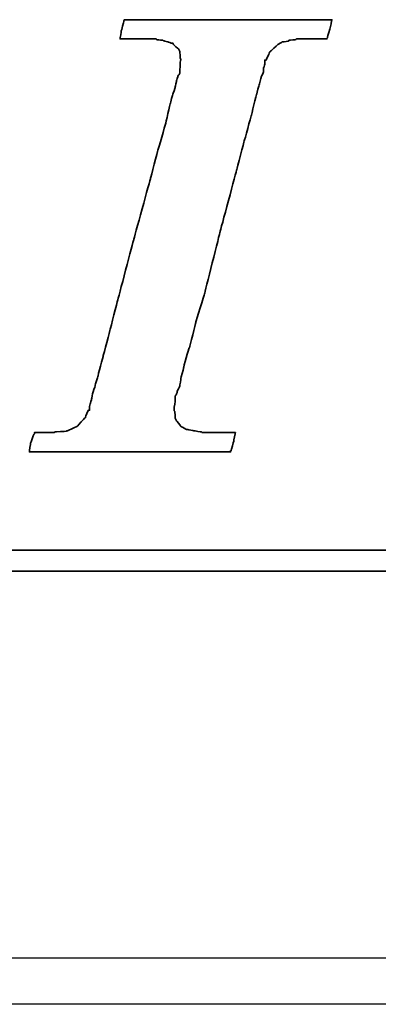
# Model space of a CAD drawing. Header units: millimetres. Extents: x 2891 to 6329, y -1599 to 860.
# Tile 83 of 256: x 3741.82 to 3745.7, y -1258.82 to -1248.18. Entities that reach past the tile are written whole.
import ezdxf

# ---------------------------------------------------------------- set-up
doc = ezdxf.new("R2010")
doc.units = ezdxf.units.MM
doc.layers.get('0').update_dxf_attribs({"linetype": 'CONTINUOUS'})
doc.layers.add('DIM', color=4, linetype='CONTINUOUS')
doc.layers.add('layer 1', color=7, linetype='CONTINUOUS')

# ---------------------------------------------------------------- blocks, each defined once
blk = doc.blocks.new('TBI MOTION logo(完整正式版)')
at = {"layer": 'layer 1', "color": 22, "lineweight": 35}
for points, knots in [([(-40.59125, -7.94375), (-40.59125, -7.94375), (-40.97375, -7.94375), (-40.97375, -7.94375), (-40.97375, -7.94375), (-40.97375, -7.94375), (-41.38125, -7.94375), (-41.38125, -7.94375), (-41.38125, -7.94375), (-41.38125, -7.94375), (-41.54875, -7.94375), (-41.54875, -7.94375), (-41.54875, -7.94375), (-41.54875, -7.94375), (-41.59875, -7.94375), (-41.59875, -7.94375), (-41.59875, -7.94375), (-41.59875, -7.94375), (-41.88375, -7.94375), (-41.88375, -7.94375), (-41.88375, -7.94375), (-41.88375, -7.94375), (-41.90875, -7.91875), (-41.90875, -7.91875), (-41.90875, -7.91875), (-41.90875, -7.91875), (-42.19875, -7.87125), (-42.19875, -7.87125), (-42.19875, -7.87125), (-42.19875, -7.87125), (-42.43875, -7.82375), (-42.43875, -7.82375), (-42.43875, -7.82375), (-42.43875, -7.82375), (-42.45875, -7.82375), (-42.45875, -7.82375), (-42.45875, -7.82375), (-42.45875, -7.82375), (-42.48625, -7.82375), (-42.48625, -7.82375), (-42.48625, -7.82375), (-42.48625, -7.82375), (-42.67625, -7.72375), (-42.67625, -7.72375), (-42.67625, -7.72375), (-42.67625, -7.72375), (-42.70125, -7.70375), (-42.70125, -7.70375), (-42.70125, -7.70375), (-42.70125, -7.70375), (-42.72375, -7.67875), (-42.72375, -7.67875), (-42.72375, -7.67875), (-42.72375, -7.67875), (-42.86875, -7.48875), (-42.86875, -7.48875), (-42.86875, -7.48875), (-42.86875, -7.48875), (-42.89375, -7.43875), (-42.89375, -7.43875), (-42.89375, -7.43875), (-42.89375, -7.43875), (-42.91875, -7.38875), (-42.91875, -7.38875), (-42.91875, -7.38875), (-42.91875, -7.38875), (-42.93875, -7.12875), (-42.93875, -7.12875), (-42.93875, -7.12875), (-42.93875, -7.12875), (-42.96375, -7.10375), (-42.96375, -7.10375), (-42.96375, -7.10375), (-42.96375, -7.10375), (-42.96375, -7.05375), (-42.96375, -7.05375), (-42.96375, -7.05375), (-42.96375, -7.05375), (-42.96375, -7.00875), (-42.96375, -7.00875), (-42.96375, -7.00875), (-42.96375, -7.00875), (-42.91875, -6.69625), (-42.91875, -6.69625), (-42.91875, -6.69625), (-42.91875, -6.69625), (-42.91875, -6.62375), (-42.91875, -6.62375), (-42.91875, -6.62375), (-42.91875, -6.62375), (-42.91875, -6.59625), (-42.91875, -6.59625), (-42.91875, -6.59625), (-42.91875, -6.59625), (-42.91875, -6.57375), (-42.91875, -6.57375), (-42.91875, -6.57375), (-42.91875, -6.57375), (-42.91875, -6.52875), (-42.91875, -6.52875), (-42.91875, -6.52875), (-42.91875, -6.52875), (-42.89375, -6.50375), (-42.89375, -6.50375), (-42.89375, -6.50375), (-42.89375, -6.50375), (-42.84375, -6.38375), (-42.84375, -6.38375), (-42.84375, -6.38375), (-42.84375, -6.38375), (-42.84375, -6.35875), (-42.84375, -6.35875), (-42.84375, -6.35875), (-42.84375, -6.35875), (-42.74625, -6.14375), (-42.74625, -6.14375), (-42.74625, -6.14375), (-42.74625, -6.14375), (-42.70125, -5.85375), (-42.70125, -5.85375), (-42.70125, -5.85375), (-42.70125, -5.85375), (-42.60375, -5.47125), (-42.60375, -5.47125), (-42.60375, -5.47125), (-42.60375, -5.47125), (-42.60375, -5.44875), (-42.60375, -5.44875), (-42.60375, -5.44875), (-42.60375, -5.44875), (-42.38875, -4.67875), (-42.38875, -4.67875), (-42.38875, -4.67875), (-42.38875, -4.67875), (-42.36375, -4.65375), (-42.36375, -4.65375), (-42.36375, -4.65375), (-42.36375, -4.65375), (-42.12375, -3.69625), (-42.12375, -3.69625), (-42.12375, -3.69625), (-42.12375, -3.69625), (-42.12375, -3.67374), (-42.12375, -3.67374), (-42.12375, -3.67374), (-42.12375, -3.67374), (-41.78875, -2.59374), (-41.78875, -2.59374), (-41.78875, -2.59374), (-41.78875, -2.59374), (-41.18875, -0.19375), (-41.18875, -0.19375), (-41.18875, -0.19375), (-41.18875, -0.19375), (-40.54375, 2.20624), (-40.54375, 2.20624), (-40.54375, 2.20624), (-40.54375, 2.20624), (-40.25375, 3.30875), (-40.25375, 3.30875), (-40.25375, 3.30875), (-40.25375, 3.30875), (-39.98875, 4.27125), (-39.98875, 4.27125), (-39.98875, 4.27125), (-39.98875, 4.27125), (-39.77375, 5.13125), (-39.77375, 5.13125), (-39.77375, 5.13125), (-39.77375, 5.13125), (-39.67875, 5.47125), (-39.67875, 5.47125), (-39.67875, 5.47125), (-39.67875, 5.47125), (-39.60375, 5.75625), (-39.60375, 5.75625), (-39.60375, 5.75625), (-39.60375, 5.75625), (-39.60375, 5.78125), (-39.60375, 5.78125), (-39.60375, 5.78125), (-39.60375, 5.78125), (-39.50875, 5.97125), (-39.50875, 5.97125), (-39.50875, 5.97125), (-39.50875, 5.97125), (-39.50875, 6.13875), (-39.50875, 6.13875), (-39.50875, 6.13875), (-39.50875, 6.13875), (-39.48625, 6.16625), (-39.48625, 6.16625), (-39.48625, 6.16625), (-39.48625, 6.16625), (-39.46125, 6.28625), (-39.46125, 6.28625), (-39.46125, 6.28625), (-39.46125, 6.28625), (-39.46125, 6.42625), (-39.46125, 6.42625), (-39.46125, 6.42625), (-39.46125, 6.42625), (-39.41375, 6.42625), (-39.41375, 6.42625), (-39.41375, 6.42625), (-39.41375, 6.42625), (-39.29375, 6.69125), (-39.29375, 6.69125), (-39.29375, 6.69125), (-39.29375, 6.69125), (-39.26875, 6.74125), (-39.26875, 6.74125), (-39.26875, 6.74125), (-39.26875, 6.74125), (-39.24375, 6.76625), (-39.24375, 6.76625), (-39.24375, 6.76625), (-39.24375, 6.76625), (-38.98375, 7.00624), (-38.98375, 7.00624), (-38.98375, 7.00624), (-38.98375, 7.00624), (-38.95625, 7.02624), (-38.95625, 7.02624), (-38.95625, 7.02624), (-38.95625, 7.02624), (-38.78875, 7.12624), (-38.78875, 7.12624), (-38.78875, 7.12624), (-38.78875, 7.12624), (-38.76375, 7.12624), (-38.76375, 7.12624), (-38.76375, 7.12624), (-38.76375, 7.12624), (-38.74375, 7.12624), (-38.74375, 7.12624), (-38.74375, 7.12624), (-38.74375, 7.12624), (-38.52875, 7.17125), (-38.52875, 7.17125), (-38.52875, 7.17125), (-38.52875, 7.17125), (-38.52875, 7.19624), (-38.52875, 7.19624), (-38.52875, 7.19624), (-38.52875, 7.19624), (-38.50375, 7.19624), (-38.50375, 7.19624), (-38.50375, 7.19624), (-38.50375, 7.19624), (-38.26125, 7.21875), (-38.26125, 7.21875), (-38.26125, 7.21875), (-38.26125, 7.21875), (-38.23875, 7.24624), (-38.23875, 7.24624), (-38.23875, 7.24624), (-38.23875, 7.24624), (-38.21625, 7.24624), (-38.21625, 7.24624), (-38.21625, 7.24624), (-38.21625, 7.24624), (-38.18875, 7.24624), (-38.18875, 7.24624), (-38.18875, 7.24624), (-38.18875, 7.24624), (-37.90375, 7.24624), (-37.90375, 7.24624), (-37.90375, 7.24624), (-37.90375, 7.24624), (-37.85375, 7.24624), (-37.85375, 7.24624), (-37.85375, 7.24624), (-37.85375, 7.24624), (-37.75875, 7.24624), (-37.75875, 7.24624), (-37.75875, 7.24624), (-37.75875, 7.24624), (-37.42375, 7.24624), (-37.42375, 7.24624), (-37.42375, 7.24624), (-37.42375, 7.24624), (-37.08875, 7.24624), (-37.08875, 7.24624), (-37.08875, 7.24624), (-37.08875, 7.24624), (-37.06375, 7.24624), (-37.06375, 7.24624), (-37.06375, 7.24624), (-37.06375, 7.24624), (-37.06375, 7.26624), (-37.06375, 7.26624), (-37.06375, 7.26624), (-37.06375, 7.26624), (-37.03875, 7.29125), (-37.03875, 7.29125), (-37.03875, 7.29125), (-37.03875, 7.29125), (-37.03875, 7.31625), (-37.03875, 7.31625), (-37.03875, 7.31625), (-37.03875, 7.31625), (-36.94125, 7.67625), (-36.94125, 7.67625), (-36.94125, 7.67625), (-36.94125, 7.67625), (-36.86875, 7.98625), (-36.86875, 7.98625), (-36.86875, 7.98625), (-36.86875, 7.98625), (-36.98875, 7.98625), (-36.98875, 7.98625), (-36.98875, 7.98625), (-36.98875, 7.98625), (-37.42375, 7.98625), (-37.42375, 7.98625), (-37.42375, 7.98625), (-37.42375, 7.98625), (-37.94875, 7.98625), (-37.94875, 7.98625), (-37.94875, 7.98625), (-37.94875, 7.98625), (-38.57375, 7.98625), (-38.57375, 7.98625), (-38.57375, 7.98625), (-38.57375, 7.98625), (-39.29375, 7.98625), (-39.29375, 7.98625), (-39.29375, 7.98625), (-39.29375, 7.98625), (-40.82875, 7.98625), (-40.82875, 7.98625), (-40.82875, 7.98625), (-40.82875, 7.98625), (-42.36375, 7.98625), (-42.36375, 7.98625), (-42.36375, 7.98625), (-42.36375, 7.98625), (-43.08375, 7.98625), (-43.08375, 7.98625), (-43.08375, 7.98625), (-43.08375, 7.98625), (-43.70875, 7.98625), (-43.70875, 7.98625), (-43.70875, 7.98625), (-43.70875, 7.98625), (-44.23375, 7.98625), (-44.23375, 7.98625), (-44.23375, 7.98625), (-44.23375, 7.98625), (-44.66875, 7.98625), (-44.66875, 7.98625), (-44.66875, 7.98625), (-44.66875, 7.98625), (-44.88375, 7.98625), (-44.88375, 7.98625), (-44.88375, 7.98625), (-44.88375, 7.98625), (-44.90875, 7.94125), (-44.90875, 7.94125), (-44.90875, 7.94125), (-44.90875, 7.94125), (-44.90875, 7.91625), (-44.90875, 7.91625), (-44.90875, 7.91625), (-44.90875, 7.91625), (-45.00375, 7.55625), (-45.00375, 7.55625), (-45.00375, 7.55625), (-45.00375, 7.55625), (-45.05375, 7.24624), (-45.05375, 7.24624), (-45.05375, 7.24624), (-45.05375, 7.24624), (-44.61875, 7.24624), (-44.61875, 7.24624), (-44.61875, 7.24624), (-44.61875, 7.24624), (-44.11375, 7.24624), (-44.11375, 7.24624), (-44.11375, 7.24624), (-44.11375, 7.24624), (-43.99375, 7.24624), (-43.99375, 7.24624), (-43.99375, 7.24624), (-43.99375, 7.24624), (-43.94625, 7.24624), (-43.94625, 7.24624), (-43.94625, 7.24624), (-43.94625, 7.24624), (-43.92374, 7.24624), (-43.92374, 7.24624), (-43.92374, 7.24624), (-43.92374, 7.24624), (-43.65875, 7.24624), (-43.65875, 7.24624), (-43.65875, 7.24624), (-43.65875, 7.24624), (-43.63875, 7.21875), (-43.63875, 7.21875), (-43.63875, 7.21875), (-43.63875, 7.21875), (-43.46875, 7.19624), (-43.46875, 7.19624), (-43.46875, 7.19624), (-43.46875, 7.19624), (-43.39875, 7.19624), (-43.39875, 7.19624), (-43.39875, 7.19624), (-43.39875, 7.19624), (-43.37125, 7.17125), (-43.37125, 7.17125), (-43.37125, 7.17125), (-43.37125, 7.17125), (-43.34875, 7.17125), (-43.34875, 7.17125), (-43.34875, 7.17125), (-43.34875, 7.17125), (-43.20375, 7.12624), (-43.20375, 7.12624), (-43.20375, 7.12624), (-43.20375, 7.12624), (-43.05875, 7.07624), (-43.05875, 7.07624), (-43.05875, 7.07624), (-43.05875, 7.07624), (-43.01375, 7.07624), (-43.01375, 7.07624), (-43.01375, 7.07624), (-43.01375, 7.07624), (-42.98875, 7.02624), (-42.98875, 7.02624), (-42.98875, 7.02624), (-42.98875, 7.02624), (-42.79875, 6.86125), (-42.79875, 6.86125), (-42.79875, 6.86125), (-42.79875, 6.86125), (-42.77375, 6.81125), (-42.77375, 6.81125), (-42.77375, 6.81125), (-42.77375, 6.81125), (-42.74625, 6.76625), (-42.74625, 6.76625), (-42.74625, 6.76625), (-42.74625, 6.76625), (-42.72375, 6.47625), (-42.72375, 6.47625), (-42.72375, 6.47625), (-42.72375, 6.47625), (-42.70125, 6.45124), (-42.70125, 6.45124), (-42.70125, 6.45124), (-42.70125, 6.45124), (-42.70125, 6.42625), (-42.70125, 6.42625), (-42.70125, 6.42625), (-42.70125, 6.42625), (-42.72375, 6.40625), (-42.72375, 6.40625), (-42.72375, 6.40625), (-42.72375, 6.40625), (-42.74625, 5.97125), (-42.74625, 5.97125), (-42.74625, 5.97125), (-42.74625, 5.97125), (-42.74625, 5.94625), (-42.74625, 5.94625), (-42.74625, 5.94625), (-42.74625, 5.94625), (-42.74625, 5.92625), (-42.74625, 5.92625), (-42.74625, 5.92625), (-42.74625, 5.92625), (-42.77375, 5.87625), (-42.77375, 5.87625), (-42.77375, 5.87625), (-42.77375, 5.87625), (-42.81875, 5.80625), (-42.81875, 5.80625), (-42.81875, 5.80625), (-42.81875, 5.80625), (-42.86875, 5.63625), (-42.86875, 5.63625), (-42.86875, 5.63625), (-42.86875, 5.63625), (-42.91875, 5.39625), (-42.91875, 5.39625), (-42.91875, 5.39625), (-42.91875, 5.39625), (-42.91875, 5.37124), (-42.91875, 5.37124), (-42.91875, 5.37124), (-42.91875, 5.37124), (-43.01375, 5.10874), (-43.01375, 5.10874), (-43.01375, 5.10874), (-43.01375, 5.10874), (-43.10875, 4.77124), (-43.10875, 4.77124), (-43.10875, 4.77124), (-43.10875, 4.77124), (-43.29875, 3.95625), (-43.29875, 3.95625), (-43.29875, 3.95625), (-43.29875, 3.95625), (-43.58875, 2.95125), (-43.58875, 2.95125), (-43.58875, 2.95125), (-43.58875, 2.95125), (-43.87375, 1.87125), (-43.87375, 1.87125), (-43.87375, 1.87125), (-43.87375, 1.87125), (-44.52625, -0.50374), (-44.52625, -0.50374), (-44.52625, -0.50374), (-44.52625, -0.50374), (-45.14875, -2.85375), (-45.14875, -2.85375), (-45.14875, -2.85375), (-45.14875, -2.85375), (-45.43375, -3.95875), (-45.43375, -3.95875), (-45.43375, -3.95875), (-45.43375, -3.95875), (-45.69875, -4.96875), (-45.69875, -4.96875), (-45.69875, -4.96875), (-45.69875, -4.96875), (-45.91375, -5.78375), (-45.91375, -5.78375), (-45.91375, -5.78375), (-45.91375, -5.78375), (-46.01375, -6.11875), (-46.01375, -6.11875), (-46.01375, -6.11875), (-46.01375, -6.11875), (-46.01375, -6.14375), (-46.01375, -6.14375), (-46.01375, -6.14375), (-46.01375, -6.14375), (-46.10875, -6.40875), (-46.10875, -6.40875), (-46.10875, -6.40875), (-46.10875, -6.40875), (-46.15375, -6.64875), (-46.15375, -6.64875), (-46.15375, -6.64875), (-46.15375, -6.64875), (-46.20375, -6.83875), (-46.20375, -6.83875), (-46.20375, -6.83875), (-46.20375, -6.83875), (-46.22875, -6.93375), (-46.22875, -6.93375), (-46.22875, -6.93375), (-46.22875, -6.93375), (-46.22875, -7.07875), (-46.22875, -7.07875), (-46.22875, -7.07875), (-46.22875, -7.07875), (-46.27375, -7.07875), (-46.27375, -7.07875), (-46.27375, -7.07875), (-46.27375, -7.07875), (-46.39375, -7.34375), (-46.39375, -7.34375), (-46.39375, -7.34375), (-46.39375, -7.34375), (-46.39375, -7.36875), (-46.39375, -7.36875), (-46.39375, -7.36875), (-46.39375, -7.36875), (-46.42125, -7.38875), (-46.42125, -7.38875), (-46.42125, -7.38875), (-46.42125, -7.38875), (-46.68375, -7.67875), (-46.68375, -7.67875), (-46.68375, -7.67875), (-46.68375, -7.67875), (-46.70875, -7.70375), (-46.70875, -7.70375), (-46.70875, -7.70375), (-46.70875, -7.70375), (-46.75375, -7.72375), (-46.75375, -7.72375), (-46.75375, -7.72375), (-46.75375, -7.72375), (-47.08875, -7.87125), (-47.08875, -7.87125), (-47.08875, -7.87125), (-47.08875, -7.87125), (-47.11625, -7.87125), (-47.11625, -7.87125), (-47.11625, -7.87125), (-47.11625, -7.87125), (-47.13875, -7.89375), (-47.13875, -7.89375), (-47.13875, -7.89375), (-47.13875, -7.89375), (-47.56875, -7.91875), (-47.56875, -7.91875), (-47.56875, -7.91875), (-47.56875, -7.91875), (-47.59625, -7.94375), (-47.59625, -7.94375), (-47.59625, -7.94375), (-47.59625, -7.94375), (-47.64375, -7.94375), (-47.64375, -7.94375), (-47.64375, -7.94375), (-47.64375, -7.94375), (-47.73625, -7.94375), (-47.73625, -7.94375), (-47.73625, -7.94375), (-47.73625, -7.94375), (-48.07375, -7.94375), (-48.07375, -7.94375), (-48.07375, -7.94375), (-48.07375, -7.94375), (-48.36125, -7.94375), (-48.36125, -7.94375), (-48.36125, -7.94375), (-48.36125, -7.94375), (-48.36125, -7.96625), (-48.36125, -7.96625), (-48.36125, -7.96625), (-48.36125, -7.96625), (-48.36125, -7.99125), (-48.36125, -7.99125), (-48.36125, -7.99125), (-48.36125, -7.99125), (-48.38875, -8.01375), (-48.38875, -8.01375), (-48.38875, -8.01375), (-48.38875, -8.01375), (-48.50875, -8.34875), (-48.50875, -8.34875), (-48.50875, -8.34875), (-48.50875, -8.34875), (-48.55375, -8.68625), (-48.55375, -8.68625), (-48.55375, -8.68625), (-48.55375, -8.68625), (-48.45875, -8.68625), (-48.45875, -8.68625), (-48.45875, -8.68625), (-48.45875, -8.68625), (-48.07375, -8.68625), (-48.07375, -8.68625), (-48.07375, -8.68625), (-48.07375, -8.68625), (-47.52375, -8.68625), (-47.52375, -8.68625), (-47.52375, -8.68625), (-47.52375, -8.68625), (-46.92375, -8.68625), (-46.92375, -8.68625), (-46.92375, -8.68625), (-46.92375, -8.68625), (-46.25375, -8.68625), (-46.25375, -8.68625), (-46.25375, -8.68625), (-46.25375, -8.68625), (-46.20375, -8.68625), (-46.20375, -8.68625), (-46.20375, -8.68625), (-46.20375, -8.68625), (-44.71375, -8.68625), (-44.71375, -8.68625), (-44.71375, -8.68625), (-44.71375, -8.68625), (-43.22875, -8.68625), (-43.22875, -8.68625), (-43.22875, -8.68625), (-43.22875, -8.68625), (-42.55875, -8.68625), (-42.55875, -8.68625), (-42.55875, -8.68625), (-42.55875, -8.68625), (-42.50875, -8.68625), (-42.50875, -8.68625), (-42.50875, -8.68625), (-42.50875, -8.68625), (-41.93375, -8.68625), (-41.93375, -8.68625), (-41.93375, -8.68625), (-41.93375, -8.68625), (-41.38125, -8.68625), (-41.38125, -8.68625), (-41.38125, -8.68625), (-41.38125, -8.68625), (-40.97375, -8.68625), (-40.97375, -8.68625), (-40.97375, -8.68625), (-40.97375, -8.68625), (-40.78125, -8.68625), (-40.78125, -8.68625), (-40.78125, -8.68625), (-40.78125, -8.68625), (-40.78125, -8.63875), (-40.78125, -8.63875), (-40.78125, -8.63875), (-40.78125, -8.63875), (-40.75875, -8.63875), (-40.75875, -8.63875), (-40.75875, -8.63875), (-40.75875, -8.63875), (-40.66375, -8.27875), (-40.66375, -8.27875), (-40.66375, -8.27875), (-40.66375, -8.27875), (-40.59125, -7.94375), (-40.59125, -7.94375)], [0, 0, 0, 0, 0.00558659, 0.00558659, 0.00558659, 0.0055866, 0.01117318, 0.01117318, 0.01117318, 0.01117319, 0.01675978, 0.01675978, 0.01675978, 0.01675979, 0.02234637, 0.02234637, 0.02234637, 0.02234638, 0.02793296, 0.02793296, 0.02793296, 0.02793297, 0.03351955, 0.03351955, 0.03351955, 0.03351956, 0.03910615, 0.03910615, 0.03910615, 0.03910616, 0.04469274, 0.04469274, 0.04469274, 0.04469275, 0.05027933, 0.05027933, 0.05027933, 0.05027934, 0.05586592, 0.05586592, 0.05586592, 0.05586593, 0.06145251, 0.06145251, 0.06145251, 0.06145252, 0.06703911, 0.06703911, 0.06703911, 0.06703912, 0.0726257, 0.0726257, 0.0726257, 0.07262571, 0.07821229, 0.07821229, 0.07821229, 0.0782123, 0.08379888, 0.08379888, 0.08379888, 0.08379889, 0.08938547, 0.08938547, 0.08938547, 0.08938548, 0.09497207, 0.09497207, 0.09497207, 0.09497208, 0.10055866, 0.10055866, 0.10055866, 0.10055867, 0.10614525, 0.10614525, 0.10614525, 0.10614526, 0.11173184, 0.11173184, 0.11173184, 0.11173185, 0.11731844, 0.11731844, 0.11731844, 0.11731845, 0.12290503, 0.12290503, 0.12290503, 0.12290504, 0.12849162, 0.12849162, 0.12849162, 0.12849163, 0.13407821, 0.13407821, 0.13407821, 0.13407822, 0.1396648, 0.1396648, 0.1396648, 0.13966481, 0.1452514, 0.1452514, 0.1452514, 0.14525141, 0.15083799, 0.15083799, 0.15083799, 0.150838, 0.15642458, 0.15642458, 0.15642458, 0.15642459, 0.16201117, 0.16201117, 0.16201117, 0.16201118, 0.16759777, 0.16759777, 0.16759777, 0.16759778, 0.17318436, 0.17318436, 0.17318436, 0.17318437, 0.17877095, 0.17877095, 0.17877095, 0.17877096, 0.18435754, 0.18435754, 0.18435754, 0.18435755, 0.18994413, 0.18994413, 0.18994413, 0.18994414, 0.19553073, 0.19553073, 0.19553073, 0.19553074, 0.20111732, 0.20111732, 0.20111732, 0.20111733, 0.20670391, 0.20670391, 0.20670391, 0.20670392, 0.2122905, 0.2122905, 0.2122905, 0.21229051, 0.21787709, 0.21787709, 0.21787709, 0.2178771, 0.22346369, 0.22346369, 0.22346369, 0.2234637, 0.22905028, 0.22905028, 0.22905028, 0.22905029, 0.23463687, 0.23463687, 0.23463687, 0.23463688, 0.24022346, 0.24022346, 0.24022346, 0.24022347, 0.24581006, 0.24581006, 0.24581006, 0.24581007, 0.25139665, 0.25139665, 0.25139665, 0.25139666, 0.25698324, 0.25698324, 0.25698324, 0.25698325, 0.26256983, 0.26256983, 0.26256983, 0.26256984, 0.26815642, 0.26815642, 0.26815642, 0.26815643, 0.27374302, 0.27374302, 0.27374302, 0.27374303, 0.27932961, 0.27932961, 0.27932961, 0.27932962, 0.2849162, 0.2849162, 0.2849162, 0.28491621, 0.29050279, 0.29050279, 0.29050279, 0.2905028, 0.29608939, 0.29608939, 0.29608939, 0.2960894, 0.30167598, 0.30167598, 0.30167598, 0.30167599, 0.30726257, 0.30726257, 0.30726257, 0.30726258, 0.31284916, 0.31284916, 0.31284916, 0.31284917, 0.31843575, 0.31843575, 0.31843575, 0.31843576, 0.32402235, 0.32402235, 0.32402235, 0.32402236, 0.32960894, 0.32960894, 0.32960894, 0.32960895, 0.33519553, 0.33519553, 0.33519553, 0.33519554, 0.34078212, 0.34078212, 0.34078212, 0.34078213, 0.34636872, 0.34636872, 0.34636872, 0.34636873, 0.35195531, 0.35195531, 0.35195531, 0.35195532, 0.3575419, 0.3575419, 0.3575419, 0.35754191, 0.36312849, 0.36312849, 0.36312849, 0.3631285, 0.36871508, 0.36871508, 0.36871508, 0.36871509, 0.37430168, 0.37430168, 0.37430168, 0.37430169, 0.37988827, 0.37988827, 0.37988827, 0.37988828, 0.38547486, 0.38547486, 0.38547486, 0.38547487, 0.39106145, 0.39106145, 0.39106145, 0.39106146, 0.39664804, 0.39664804, 0.39664804, 0.39664805, 0.40223464, 0.40223464, 0.40223464, 0.40223465, 0.40782123, 0.40782123, 0.40782123, 0.40782124, 0.41340782, 0.41340782, 0.41340782, 0.41340783, 0.41899441, 0.41899441, 0.41899441, 0.41899442, 0.42458101, 0.42458101, 0.42458101, 0.42458102, 0.4301676, 0.4301676, 0.4301676, 0.43016761, 0.43575419, 0.43575419, 0.43575419, 0.4357542, 0.44134078, 0.44134078, 0.44134078, 0.44134079, 0.44692737, 0.44692737, 0.44692737, 0.44692738, 0.45251397, 0.45251397, 0.45251397, 0.45251398, 0.45810056, 0.45810056, 0.45810056, 0.45810057, 0.46368715, 0.46368715, 0.46368715, 0.46368716, 0.46927374, 0.46927374, 0.46927374, 0.46927375, 0.47486034, 0.47486034, 0.47486034, 0.47486035, 0.48044693, 0.48044693, 0.48044693, 0.48044694, 0.48603352, 0.48603352, 0.48603352, 0.48603353, 0.49162011, 0.49162011, 0.49162011, 0.49162012, 0.4972067, 0.4972067, 0.4972067, 0.49720671, 0.5027933, 0.5027933, 0.5027933, 0.50279331, 0.50837989, 0.50837989, 0.50837989, 0.5083799, 0.51396648, 0.51396648, 0.51396648, 0.51396649, 0.51955307, 0.51955307, 0.51955307, 0.51955308, 0.52513966, 0.52513966, 0.52513966, 0.52513967, 0.53072626, 0.53072626, 0.53072626, 0.53072627, 0.53631285, 0.53631285, 0.53631285, 0.53631286, 0.54189944, 0.54189944, 0.54189944, 0.54189945, 0.54748603, 0.54748603, 0.54748603, 0.54748604, 0.55307263, 0.55307263, 0.55307263, 0.55307264, 0.55865922, 0.55865922, 0.55865922, 0.55865923, 0.56424581, 0.56424581, 0.56424581, 0.56424582, 0.5698324, 0.5698324, 0.5698324, 0.56983241, 0.57541899, 0.57541899, 0.57541899, 0.575419, 0.58100559, 0.58100559, 0.58100559, 0.5810056, 0.58659218, 0.58659218, 0.58659218, 0.58659219, 0.59217877, 0.59217877, 0.59217877, 0.59217878, 0.59776536, 0.59776536, 0.59776536, 0.59776537, 0.60335196, 0.60335196, 0.60335196, 0.60335197, 0.60893855, 0.60893855, 0.60893855, 0.60893856, 0.61452514, 0.61452514, 0.61452514, 0.61452515, 0.62011173, 0.62011173, 0.62011173, 0.62011174, 0.62569832, 0.62569832, 0.62569832, 0.62569833, 0.63128492, 0.63128492, 0.63128492, 0.63128493, 0.63687151, 0.63687151, 0.63687151, 0.63687152, 0.6424581, 0.6424581, 0.6424581, 0.64245811, 0.64804469, 0.64804469, 0.64804469, 0.6480447, 0.65363128, 0.65363128, 0.65363128, 0.65363129, 0.65921788, 0.65921788, 0.65921788, 0.65921789, 0.66480447, 0.66480447, 0.66480447, 0.66480448, 0.67039106, 0.67039106, 0.67039106, 0.67039107, 0.67597765, 0.67597765, 0.67597765, 0.67597766, 0.68156425, 0.68156425, 0.68156425, 0.68156426, 0.68715084, 0.68715084, 0.68715084, 0.68715085, 0.69273743, 0.69273743, 0.69273743, 0.69273744, 0.69832402, 0.69832402, 0.69832402, 0.69832403, 0.70391061, 0.70391061, 0.70391061, 0.70391062, 0.70949721, 0.70949721, 0.70949721, 0.70949722, 0.7150838, 0.7150838, 0.7150838, 0.71508381, 0.72067039, 0.72067039, 0.72067039, 0.7206704, 0.72625698, 0.72625698, 0.72625698, 0.72625699, 0.73184358, 0.73184358, 0.73184358, 0.73184359, 0.73743017, 0.73743017, 0.73743017, 0.73743018, 0.74301676, 0.74301676, 0.74301676, 0.74301677, 0.74860335, 0.74860335, 0.74860335, 0.74860336, 0.75418994, 0.75418994, 0.75418994, 0.75418995, 0.75977654, 0.75977654, 0.75977654, 0.75977655, 0.76536313, 0.76536313, 0.76536313, 0.76536314, 0.77094972, 0.77094972, 0.77094972, 0.77094973, 0.77653631, 0.77653631, 0.77653631, 0.77653632, 0.78212291, 0.78212291, 0.78212291, 0.78212292, 0.7877095, 0.7877095, 0.7877095, 0.78770951, 0.79329609, 0.79329609, 0.79329609, 0.7932961, 0.79888268, 0.79888268, 0.79888268, 0.79888269, 0.80446927, 0.80446927, 0.80446927, 0.80446928, 0.81005587, 0.81005587, 0.81005587, 0.81005588, 0.81564246, 0.81564246, 0.81564246, 0.81564247, 0.82122905, 0.82122905, 0.82122905, 0.82122906, 0.82681564, 0.82681564, 0.82681564, 0.82681565, 0.83240223, 0.83240223, 0.83240223, 0.83240224, 0.83798883, 0.83798883, 0.83798883, 0.83798884, 0.84357542, 0.84357542, 0.84357542, 0.84357543, 0.84916201, 0.84916201, 0.84916201, 0.84916202, 0.8547486, 0.8547486, 0.8547486, 0.85474861, 0.8603352, 0.8603352, 0.8603352, 0.86033521, 0.86592179, 0.86592179, 0.86592179, 0.8659218, 0.87150838, 0.87150838, 0.87150838, 0.87150839, 0.87709497, 0.87709497, 0.87709497, 0.87709498, 0.88268156, 0.88268156, 0.88268156, 0.88268157, 0.88826816, 0.88826816, 0.88826816, 0.88826817, 0.89385475, 0.89385475, 0.89385475, 0.89385476, 0.89944134, 0.89944134, 0.89944134, 0.89944135, 0.90502793, 0.90502793, 0.90502793, 0.90502794, 0.91061453, 0.91061453, 0.91061453, 0.91061454, 0.91620112, 0.91620112, 0.91620112, 0.91620113, 0.92178771, 0.92178771, 0.92178771, 0.92178772, 0.9273743, 0.9273743, 0.9273743, 0.92737431, 0.93296089, 0.93296089, 0.93296089, 0.9329609, 0.93854749, 0.93854749, 0.93854749, 0.9385475, 0.94413408, 0.94413408, 0.94413408, 0.94413409, 0.94972067, 0.94972067, 0.94972067, 0.94972068, 0.95530726, 0.95530726, 0.95530726, 0.95530727, 0.96089385, 0.96089385, 0.96089385, 0.96089386, 0.96648045, 0.96648045, 0.96648045, 0.96648046, 0.97206704, 0.97206704, 0.97206704, 0.97206705, 0.97765363, 0.97765363, 0.97765363, 0.97765364, 0.98324022, 0.98324022, 0.98324022, 0.98324023, 0.98882682, 0.98882682, 0.98882682, 0.98882683, 0.99441341, 0.99441341, 0.99441341, 0.99441342, 1, 1, 1, 1]), ([(75.90875, -9.47875), (75.90875, -9.47875), (75.90875, -12.28625), (75.90875, -12.28625), (75.90875, -12.28625), (75.90875, -12.28625), (75.90875, -12.47875), (75.90875, -12.47875), (75.90875, -12.47875), (75.90875, -12.47875), (75.71625, -12.47875), (75.71625, -12.47875), (75.71625, -12.47875), (75.71625, -12.47875), (-88.32875, -12.47875), (-88.32875, -12.47875), (-88.32875, -12.47875), (-88.32875, -12.47875), (-88.32875, -13.29375), (-88.32875, -13.29375), (-88.32875, -13.29375), (-88.32875, -13.29375), (82.89125, -13.29375), (82.89125, -13.29375), (82.89125, -13.29375), (82.89125, -13.29375), (75.90875, -9.47875), (75.90875, -9.47875)], [0, 0, 0, 0, 0.14285714, 0.14285714, 0.14285714, 0.14285715, 0.28571429, 0.28571429, 0.28571429, 0.2857143, 0.42857143, 0.42857143, 0.42857143, 0.42857144, 0.57142857, 0.57142857, 0.57142857, 0.57142858, 0.71428571, 0.71428571, 0.71428571, 0.71428572, 0.85714286, 0.85714286, 0.85714286, 0.85714287, 1, 1, 1, 1])]:
    blk.add_open_spline(points, degree=3, knots=knots, dxfattribs=at)

msp = doc.modelspace()

# ---------------------------------------------------------------- linework, layer by layer
at = {"linetype": 'Continuous'}
msp.add_line((3897.778, -1258.321), (3639.29, -1258.321), dxfattribs=at)
msp.add_open_spline([(3897.658, -1258.821), (3639.29, -1258.821)], degree=1, dxfattribs=at)

# ---------------------------------------------------------------- block references
at = {"layer": 'DIM', "color": 7, "xscale": 0.2802190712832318, "yscale": 0.2802190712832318, "zscale": 0.2802190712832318}
msp.add_blockref('TBI MOTION logo(完整正式版)', (3755.532, -1250.414), dxfattribs=at)

doc.saveas('drawing.dxf')
